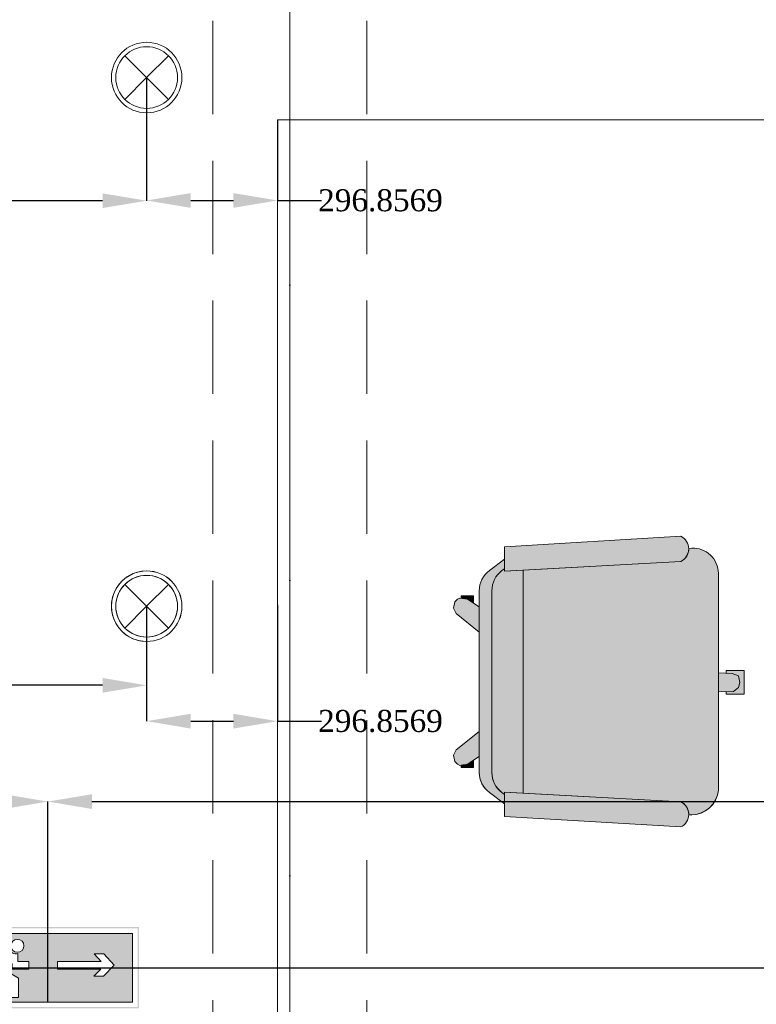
# Model space of a CAD drawing. Header units: inches. Extents: x -78787 to 29484, y -9517 to 23232.
# Tile 212 of 256: x 13718 to 15390, y 2560 to 4795. Entities that reach past the tile are written whole.
import ezdxf
from ezdxf.enums import TextEntityAlignment as Align

# ---------------------------------------------------------------- set-up
doc = ezdxf.new("R2010")
doc.units = ezdxf.units.IN
doc.header["$MEASUREMENT"] = 0
doc.linetypes.add('Dot & Dashed', pattern=[670.277762, 317.5, -176.388889, 0, -176.388874])
doc.linetypes.add('Hidden', pattern=[317.5, 211.666667, -105.833333])
for name, color, linetype in [('- ავარიული განათება', 7, 'Continuous'), ('- განათება', 7, 'Continuous'), ('- საშტეფცელო როზეტები', 7, 'Continuous'), ('Structural - Bearing', 7, 'Continuous'), ('Structural - Grid', 7, 'Continuous')]:
    doc.layers.add(name, color=color, linetype=linetype)
for name, color, linetype, lineweight, true_color in [('2D Drafting - General_Pen_No__102', 7, 'Continuous', 13, 0xcccccc), ('2D Drafting - General_Pen_No__161', 7, 'Continuous', 13, 0x6a6a6a), ('New_2D Drafting - General_Pen_No__161', 7, 'Continuous', 13, 0x6a6a6a), ('New_Interior - Lamp_Pen_No__77', 7, 'Continuous', 20, 0xffeb28), ('Structural - Bearing_Pen_No__102', 7, 'Continuous', 13, 0xcccccc), ('Structural - Grid_Pen_No__81', 7, 'Continuous', 20, 0x6a6a6a)]:
    doc.layers.add(name, color=color, linetype=linetype, lineweight=lineweight, true_color=true_color)
doc.layers.add('New_Drawing & Figure_Pen_No__1', color=7, linetype='Continuous', lineweight=13)
doc.styles.add('GENERATED_STYLE_2', font='txt')
doc.styles.get("Standard").update_dxf_attribs({"font": 'arial.ttf'})
doc.dimstyles.get("Standard").update_dxf_attribs({"dimtxt": 0.18, "dimasz": 0.18, "dimexe": 0.18, "dimexo": 0.0625, "dimgap": 0.09, "dimtad": 0, "dimtih": 1, "dimtoh": 1, "dimdec": 4, "dimzin": 0, "dimdsep": 46, "dimtxsty": 'Standard', "dimcen": 0.09, "dimadec": 0, "dimazin": 0, "dimtfac": 1, "dimtdec": 4, "dimtofl": 0, "dimtmove": 0, "dimatfit": 3, "dimfxl": 1, "dimtolj": 1, "dimtzin": 0, "dimarcsym": 0})

# ---------------------------------------------------------------- blocks, each defined once
blk = doc.blocks.new('Standard grid marker_2')
at = {"layer": 'Structural - Grid_Pen_No__81', "color": 251, "linetype": 'Continuous', "lineweight": 20, "true_color": 0x6a6a6a}
blk.add_line((1000, 0), (27734.9, 0), dxfattribs=at)
at = {"layer": 'Structural - Grid_Pen_No__81', "color": 251, "lineweight": 20, "true_color": 0x6a6a6a, "style": 'GENERATED_STYLE_2'}
for tag, p in [('AC_MarkerText_1_0', (-1.5, -46.7)), ('AC_MarkerText_1_1', (28933.4, -46.7))]:
    blk.add_attdef(tag, text='', height=100, rotation=270, dxfattribs=at).set_placement(p, align=Align.TOP_CENTER)
blk = doc.blocks.new('Beam_3', base_point=(-11008.8, 14663))
at = {"layer": 'Structural - Bearing_Pen_No__102', "color": 254, "linetype": 'Dot & Dashed', "lineweight": 13, "true_color": 0xcccccc}
blk.add_line((-11008.8, 14663), (-11008.8, 39096.2), dxfattribs=at)
at = {"layer": 'Structural - Bearing_Pen_No__102', "color": 254, "linetype": 'Hidden', "lineweight": 13, "true_color": 0xcccccc}
for p, q in [((-11183.8, 20838), (-11183.8, 26488)), ((-10833.8, 20838), (-10833.8, 26488))]:
    blk.add_line(p, q, dxfattribs=at)
blk = doc.blocks.new('Recessed Spot')
at = {"layer": 'New_Interior - Lamp_Pen_No__77', "color": 2, "linetype": 'Continuous', "lineweight": 20, "true_color": 0xffeb28}
for q in [(-49.5, 49.5), (49.5, 49.5), (-49.5, -49.5), (49.5, -49.5)]:
    blk.add_line((0, 0), q, dxfattribs=at)
at = {"layer": 'New_Interior - Lamp_Pen_No__77', "color": 2, "linetype": 'Continuous', "lineweight": 20, "true_color": 0xffeb28, "flags": 128}
blk.add_lwpolyline([(80, 0, 1), (-80, 0, 1)], format="xyb", close=True, dxfattribs=at)
at = {"layer": 'New_Interior - Lamp_Pen_No__77', "color": 2, "linetype": 'Continuous', "lineweight": 20, "true_color": 0xffeb28}
blk.add_circle((0, 0), 70, dxfattribs=at)
blk = doc.blocks.new('*D916')
at = {"layer": '- განათება', "color": 0, "lineweight": -2, "transparency": 16777216}
for p, q in [((12705.9, 4663.9), (12705.9, 4384.2)), ((14005.9, 4663.9), (14005.9, 4384.2)), ((12805.9, 4384.4), (13264.5, 4384.4)), ((13905.9, 4384.4), (13563.8, 4384.4))]:
    blk.add_line(p, q, dxfattribs=at)
at = {"layer": '- განათება', "color": 0, "transparency": 16777216}
for points in [[(12805.9, 4401), (12805.9, 4367.7), (12705.9, 4384.4)], [(13905.9, 4401), (13905.9, 4367.7), (14005.9, 4384.4)]]:
    blk.add_solid(points, dxfattribs=at)
at = {"layer": 'Defpoints', "color": 0, "transparency": 16777216}
for p in [(12705.9, 4664), (14005.9, 4664), (14005.9, 4384.4)]:
    blk.add_point(p, dxfattribs=at)
at = {"layer": '- განათება', "color": 0, "transparency": 16777216, "insert": (13414.1, 4384.4), "char_height": 50, "attachment_point": 5}
blk.add_mtext('\\A1;{\\fSylfaen|b0|i0|c0|p18;1300.0000}', dxfattribs=at)
blk = doc.blocks.new('*D927')
at = {"layer": '- განათება', "color": 0, "lineweight": -2, "transparency": 16777216}
for p, q in [((12705.9, 3463.9), (12705.9, 3284.2)), ((14005.9, 3463.9), (14005.9, 3284.2)), ((12805.9, 3284.4), (13264.5, 3284.4)), ((13905.9, 3284.4), (13563.8, 3284.4))]:
    blk.add_line(p, q, dxfattribs=at)
at = {"layer": '- განათება', "color": 0, "transparency": 16777216}
for points in [[(12805.9, 3301), (12805.9, 3267.7), (12705.9, 3284.4)], [(13905.9, 3301), (13905.9, 3267.7), (14005.9, 3284.4)]]:
    blk.add_solid(points, dxfattribs=at)
at = {"layer": 'Defpoints', "color": 0, "transparency": 16777216}
for p in [(12705.9, 3464), (14005.9, 3464), (14005.9, 3284.4)]:
    blk.add_point(p, dxfattribs=at)
at = {"layer": '- განათება', "color": 0, "transparency": 16777216, "insert": (13414.1, 3284.4), "char_height": 50, "attachment_point": 5}
blk.add_mtext('\\A1;{\\fSylfaen|b0|i0|c0|p18;1300.0000}', dxfattribs=at)
blk = doc.blocks.new('*D928')
at = {"layer": '- განათება', "color": 0, "lineweight": -2, "transparency": 16777216}
for p, q in [((14302.8, 3467.4), (14302.8, 3202.8)), ((14005.9, 3463.9), (14005.9, 3202.8)), ((14105.9, 3203), (14202.8, 3203)), ((14302.8, 3203), (14402.8, 3203))]:
    blk.add_line(p, q, dxfattribs=at)
at = {"layer": '- განათება', "color": 0, "transparency": 16777216}
for points in [[(14105.9, 3219.7), (14105.9, 3186.3), (14005.9, 3203)], [(14202.8, 3219.7), (14202.8, 3186.3), (14302.8, 3203)]]:
    blk.add_solid(points, dxfattribs=at)
at = {"layer": 'Defpoints', "color": 0, "transparency": 16777216}
for p in [(14302.8, 3467.5), (14005.9, 3464), (14302.8, 3203)]:
    blk.add_point(p, dxfattribs=at)
at = {"layer": '- განათება', "color": 0, "transparency": 16777216, "insert": (14536.8, 3203), "char_height": 50, "attachment_point": 5}
blk.add_mtext('\\A1;{\\fSylfaen|b0|i0|c0|p18;296.8569}', dxfattribs=at)
blk = doc.blocks.new('*D931')
at = {"layer": '- განათება', "color": 0, "lineweight": -2, "transparency": 16777216}
for p, q in [((14005.9, 4663.9), (14005.9, 4384.7)), ((14302.8, 4567.8), (14302.8, 4384.7)), ((14105.9, 4384.9), (14202.8, 4384.9)), ((14302.8, 4384.9), (14402.8, 4384.9))]:
    blk.add_line(p, q, dxfattribs=at)
at = {"layer": '- განათება', "color": 0, "transparency": 16777216}
for points in [[(14105.9, 4401.6), (14105.9, 4368.2), (14005.9, 4384.9)], [(14202.8, 4401.6), (14202.8, 4368.2), (14302.8, 4384.9)]]:
    blk.add_solid(points, dxfattribs=at)
at = {"layer": 'Defpoints', "color": 0, "transparency": 16777216}
for p in [(14005.9, 4664), (14302.8, 4567.9), (14302.8, 4384.9)]:
    blk.add_point(p, dxfattribs=at)
at = {"layer": '- განათება', "color": 0, "transparency": 16777216, "insert": (14536.8, 4384.9), "char_height": 50, "attachment_point": 5}
blk.add_mtext('\\A1;{\\fSylfaen|b0|i0|c0|p18;296.8569}', dxfattribs=at)
blk = doc.blocks.new('*D1303')
at = {"layer": '- საშტეფცელო როზეტები', "color": 0, "lineweight": -2, "transparency": 16777216}
for p, q in [((14505.9, 5468.3), (14505.9, 5231.9)), ((14605.9, 5232), (15067.2, 5232)), ((16021.3, 5232), (15366.2, 5232)), ((16121.3, 4071.1), (16121.3, 5232.2))]:
    blk.add_line(p, q, dxfattribs=at)
at = {"layer": '- საშტეფცელო როზეტები', "color": 0, "transparency": 16777216}
for points in [[(14605.9, 5248.7), (14605.9, 5215.4), (14505.9, 5232)], [(16021.3, 5248.7), (16021.3, 5215.4), (16121.3, 5232)]]:
    blk.add_solid(points, dxfattribs=at)
at = {"layer": 'Defpoints', "color": 0, "transparency": 16777216}
for p in [(14505.9, 5468.4), (14505.9, 5232), (16121.3, 4071.1)]:
    blk.add_point(p, dxfattribs=at)
at = {"layer": '- საშტეფცელო როზეტები', "color": 0, "transparency": 16777216, "insert": (15216.7, 5232), "char_height": 50, "attachment_point": 5}
blk.add_mtext('\\A1;{\\fSylfaen|b0|i0|c0|p18;1615.3389}', dxfattribs=at)
blk = doc.blocks.new('*D1304')
at = {"layer": '- საშტეფცელო როზეტები', "color": 0, "lineweight": -2, "transparency": 16777216}
for p, q in [((14506, 5468.4), (16784.9, 5468.4)), ((16784.7, 5368.4), (16784.7, 4806.4)), ((16784.7, 4171.1), (16784.7, 4755)), ((16121.3, 4071.1), (16784.9, 4071.1))]:
    blk.add_line(p, q, dxfattribs=at)
at = {"layer": '- საშტეფცელო როზეტები', "color": 0, "transparency": 16777216}
for points in [[(16768.1, 5368.4), (16801.4, 5368.4), (16784.7, 5468.4)], [(16768.1, 4171.1), (16801.4, 4171.1), (16784.7, 4071.1)]]:
    blk.add_solid(points, dxfattribs=at)
at = {"layer": 'Defpoints', "color": 0, "transparency": 16777216}
for p in [(14505.9, 5468.4), (16784.7, 5468.4), (16121.3, 4071.1)]:
    blk.add_point(p, dxfattribs=at)
at = {"layer": '- საშტეფცელო როზეტები', "color": 0, "transparency": 16777216, "insert": (16784.7, 4780.7), "char_height": 50, "attachment_point": 5}
blk.add_mtext('\\A1;{\\fSylfaen|b0|i0|c0|p18;1397.2708}', dxfattribs=at)
blk = doc.blocks.new('ექსიტიი')
at = {"layer": '- ავარიული განათება', "linetype": 'Continuous', "lineweight": 35}
h = blk.add_hatch(color=7, dxfattribs=at)
h.paths.add_polyline_path([(-16445, -14820.3), (-15390.6, -14820.3), (-15390.6, -14349.4), (-16445, -14349.4)])
h.paths.add_polyline_path([(-15397.3, -14813.4), (-16437.8, -14813.4), (-16437.8, -14356.3), (-15397.3, -14356.3)], flags=0)
at = {"layer": '- ავარიული განათება', "transparency": 33554687}
h = blk.add_hatch(color=3, dxfattribs=at)
h.dxf.hatch_style = 1
h.paths.add_polyline_path([(-16408.1, -14386.1), (-16408.1, -14784.7), (-15427.6, -14784.7), (-15427.6, -14386.1)])
h.paths.add_polyline_path([(-15863, -14548.3), (-15610.3, -14548.3), (-15649.7, -14504.6), (-15594.1, -14504.6), (-15533.9, -14570.2), (-15596.7, -14635.1), (-15651.9, -14635.1), (-15610.8, -14592.8), (-15863, -14592.8)], flags=16)
h.paths.add_polyline_path([(-16057.2, -14458.4, -1), (-16131.7, -14458.4, -1)], flags=16)
h.paths.add_polyline_path([(-16028.8, -14548.3), (-16028.8, -14592.8), (-16141.3, -14592.8), (-16149.6, -14609.7), (-16089.2, -14646.5), (-16089.2, -14757.7), (-16132.6, -14757.7), (-16132.6, -14671.1), (-16180.7, -14638.2), (-16180.7, -14711.9), (-16310.3, -14711.9), (-16310.3, -14670.1), (-16224.8, -14670.1), (-16224.8, -14569.8), (-16267.9, -14544.8), (-16223.4, -14468.8), (-16141.5, -14468.8, 0.505536), (-16092.1, -14502.8), (-16092.1, -14548.3)], flags=16)
at = {"layer": '- ავარიული განათება', "color": 7, "linetype": 'Continuous', "lineweight": 13}
for p, q in [((-15427.6, -14386.1), (-16408.1, -14386.1)), ((-16408.1, -14386.1), (-16408.1, -14784.7)), ((-15427.6, -14784.7), (-15427.6, -14386.1)), ((-16223.4, -14468.8), (-16267.9, -14544.8)), ((-16141.5, -14468.8), (-16223.4, -14468.8)), ((-16267.9, -14544.8), (-16233.3, -14564.8)), ((-16233.3, -14564.8), (-16200.4, -14503)), ((-16180, -14508.6), (-16224.8, -14591.8)), ((-16200.4, -14503), (-16180, -14508.6)), ((-16092.1, -14548.3), (-16092.1, -14502.8)), ((-16028.8, -14548.3), (-16092.1, -14548.3)), ((-16028.8, -14592.8), (-16028.8, -14548.3)), ((-15610.3, -14548.3), (-15863, -14548.3)), ((-15863, -14548.3), (-15863, -14592.8)), ((-15594.1, -14504.6), (-15649.7, -14504.6)), ((-15649.7, -14504.6), (-15610.3, -14548.3)), ((-15533.9, -14570.2), (-15594.1, -14504.6)), ((-16224.8, -14591.8), (-16224.8, -14670.1)), ((-16149.6, -14609.7), (-16126, -14561.5)), ((-16126, -14561.5), (-16126, -14592.8)), ((-16126, -14592.8), (-16028.8, -14592.8)), ((-15863, -14592.8), (-15610.8, -14592.8)), ((-15610.8, -14592.8), (-15651.9, -14635.1)), ((-15596.7, -14635.1), (-15533.9, -14570.2)), ((-16180.7, -14711.9), (-16180.7, -14638.2)), ((-16180.7, -14638.2), (-16132.6, -14671.1)), ((-16089.2, -14646.5), (-16149.6, -14609.7)), ((-16089.2, -14757.7), (-16089.2, -14646.5)), ((-15651.9, -14635.1), (-15596.7, -14635.1)), ((-16224.8, -14670.1), (-16310.3, -14670.1)), ((-16310.3, -14670.1), (-16310.3, -14711.9)), ((-16310.3, -14711.9), (-16180.7, -14711.9)), ((-16132.6, -14671.1), (-16132.6, -14757.7)), ((-16132.6, -14757.7), (-16089.2, -14757.7)), ((-16408.1, -14784.7), (-15427.6, -14784.7))]:
    blk.add_line(p, q, dxfattribs=at)
for centre, start, end in [((-16094.5, -14458.4), 360, 180), ((-16104.3, -14467.6), 181.7955, 289.0684), ((-16094.5, -14458.4), 180, 0)]:
    blk.add_arc(centre, 37.2, start, end, dxfattribs=at)
blk = doc.blocks.new('AVARIULI GANATEBA')
at = {"layer": '- განათება', "color": 3, "linetype": 'Continuous', "lineweight": 20}
for q in [(-49.5, 49.5), (49.5, 49.5), (-49.5, -49.5), (49.5, -49.5)]:
    blk.add_line((0, 0), q, dxfattribs=at)
for major_axis, start_param, end_param in [((56.6, 56.6), 0.785398, 3.926991), ((-49.5, 49.5), 2.356194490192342, 8.639379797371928), ((56.6, 56.6), 3.926991, 7.068583)]:
    blk.add_ellipse((0, 0), major_axis=major_axis, ratio=1, start_param=start_param, end_param=end_param, dxfattribs=at)
blk = doc.blocks.new('*D1352')
at = {"layer": '- ავარიული განათება', "color": 0, "lineweight": -2, "transparency": 16777216}
for p, q in [((7673.5, 2565.3), (7673.5, 3020.7)), ((7773.5, 3020.5), (10526.1, 3020.5)), ((13681.8, 3020.5), (10828.9, 3020.5)), ((13781.8, 2565.3), (13781.8, 3020.7))]:
    blk.add_line(p, q, dxfattribs=at)
at = {"layer": '- ავარიული განათება', "color": 0, "transparency": 16777216}
for points in [[(7773.5, 3037.2), (7773.5, 3003.8), (7673.5, 3020.5)], [(13681.8, 3037.2), (13681.8, 3003.8), (13781.8, 3020.5)]]:
    blk.add_solid(points, dxfattribs=at)
at = {"layer": 'Defpoints', "color": 0, "transparency": 16777216}
for p in [(13781.8, 3020.5), (7673.5, 2565.3), (13781.8, 2565.3)]:
    blk.add_point(p, dxfattribs=at)
at = {"layer": '- ავარიული განათება', "color": 0, "transparency": 16777216, "insert": (10677.5, 3020.5), "char_height": 50, "attachment_point": 5}
blk.add_mtext('\\A1;{\\fSylfaen|b0|i0|c0|p18;6108.3482}', dxfattribs=at)
blk = doc.blocks.new('*D1353')
at = {"layer": '- ავარიული განათება', "color": 0, "lineweight": -2, "transparency": 16777216}
for p, q in [((13781.8, 2565.3), (13781.8, 3020.7)), ((13881.8, 3020.5), (16686.1, 3020.5)), ((19705.9, 3020.5), (16990.9, 3020.5)), ((19805.9, 2825), (19805.9, 3020.7))]:
    blk.add_line(p, q, dxfattribs=at)
at = {"layer": '- ავარიული განათება', "color": 0, "transparency": 16777216}
for points in [[(13881.8, 3037.2), (13881.8, 3003.8), (13781.8, 3020.5)], [(19705.9, 3037.2), (19705.9, 3003.8), (19805.9, 3020.5)]]:
    blk.add_solid(points, dxfattribs=at)
at = {"layer": 'Defpoints', "color": 0, "transparency": 16777216}
for p in [(19805.9, 3020.5), (19805.9, 2824.9), (13781.8, 2565.3)]:
    blk.add_point(p, dxfattribs=at)
at = {"layer": '- ავარიული განათება', "color": 0, "transparency": 16777216, "insert": (16838.5, 3020.5), "char_height": 50, "attachment_point": 5}
blk.add_mtext('\\A1;{\\fSylfaen|b0|i0|c0|p18;6024.0454}', dxfattribs=at)

msp = doc.modelspace()

# ---------------------------------------------------------------- hatches: boundary and pattern name
at = {"layer": '2D Drafting - General_Pen_No__102', "linetype": 'Continuous', "lineweight": 0, "true_color": 0x999999}
for points in [[(14818.2336, 3543.46114), (15218.49805, 3565.69805, 0.6387631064), (15218.4976, 3622.84089), (14818.23363, 3599.01685)], [(15242.17395, 2990.097, 0.3820752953), (15303.94784, 3046.45126), (15303.94784, 3538.61117, 0.4305604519), (15243.6359, 3595.66608), (15236.73189, 3595.28251, -0.3008761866), (15218.49805, 3565.69805), (14860.87102, 3545.82989), (14861.11257, 3039.83833), (15218.49625, 3019.98359, -0.3008724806), (15236.73011, 2990.39956)], [(14818.23178, 3015.23653), (14818.23178, 3036.66555), (14812.51971, 3040.94917, -0.2339896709), (14789.66217, 3086.21218), (14789.66217, 3499.01686, -0.2360732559), (14812.52023, 3544.73183), (14818.2336, 3549.01686), (14818.23361, 3570.44542), (14783.94806, 3544.73127, 0.2360689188), (14761.09075, 3499.01687), (14761.09074, 3462.56041), (14761.09076, 3405.32932), (14761.09071, 3087.11291, 0.2381394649), (14783.94646, 3040.95054)], [(14818.23178, 3042.22061), (14861.11257, 3039.83833), (14860.87102, 3545.82989), (14818.2336, 3543.46114), (14818.2336, 3549.01686), (14812.52023, 3544.73183, 0.2360732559), (14789.66217, 3499.01686), (14789.66217, 3087.11801, 0.2381735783), (14812.51971, 3040.94917), (14818.23178, 3036.66555)], [(14734.667, 3479.65813), (14747.81833, 3471.14845), (14747.81833, 3487.22229), (14720.05442, 3487.22229), (14720.05442, 3482.09356)], [(14708.36435, 3447.51044), (14761.09074, 3405.32934), (14761.09074, 3462.56041), (14734.667, 3479.65813), (14717.1319, 3482.58064), (14711.28687, 3479.65813), (14705.44184, 3473.81309), (14702.51932, 3459.20051)], [(15338.29016, 3270.61234), (15349.98023, 3279.37989), (15352.90274, 3291.06996), (15349.98023, 3305.68254), (15335.36765, 3311.52757), (15303.94784, 3312.83673), (15303.94784, 3269.23865)], [(15321.3869, 3264.13355), (15362.51926, 3264.13355), (15362.51926, 3318.00637), (15321.3869, 3318.00637), (15321.3869, 3312.1101), (15335.36765, 3311.52757), (15349.98023, 3305.68254), (15352.90274, 3291.06996), (15349.98023, 3279.37989), (15338.29016, 3270.61234), (15321.3869, 3269.93621)], [(14717.1319, 3102.6535), (14734.667, 3105.57602), (14761.09071, 3122.67372), (14761.09072, 3179.9048), (14708.36435, 3137.7237), (14702.51932, 3126.03364), (14705.44184, 3111.42105), (14711.28687, 3105.57602)], [(14720.05442, 3098.01186), (14747.81833, 3098.01186), (14747.81833, 3114.0857), (14734.667, 3105.57602), (14720.05442, 3103.14059)], [(14818.23178, 2986.6651), (15218.49581, 2962.84075, 0.6387631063), (15218.49625, 3019.98359), (14818.23178, 3042.22061)]]:
    msp.add_hatch(color=253, dxfattribs=at).paths.add_polyline_path(points)

# ---------------------------------------------------------------- linework, layer by layer
at = {"layer": '- ავარიული განათება', "color": 3}
msp.add_lwpolyline([(2004, 2643.35514), (19725.10554, 2643.35514)], dxfattribs=at)
at = {"layer": '- განათება', "color": 8, "linetype": 'Continuous', "lineweight": 15, "flags": 128}
msp.add_lwpolyline([(14302.78844, 717.01482), (14302.78844, 4567.87126), (17502.78822, 4567.87126), (17502.78822, 717.01482)], close=True, dxfattribs=at)
at = {"layer": '2D Drafting - General_Pen_No__161', "color": 251, "linetype": 'Continuous', "lineweight": 13, "true_color": 0x6a6a6a, "flags": 128}
for points in [[(14818.2336, 3543.46114), (15218.49805, 3565.69805, 0.6387631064), (15218.4976, 3622.84089), (14818.23363, 3599.01685)], [(15242.17395, 2990.097, 0.3820752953), (15303.94784, 3046.45126), (15303.94784, 3538.61117, 0.4305604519), (15243.6359, 3595.66608), (15236.73189, 3595.28251, -0.3008761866), (15218.49805, 3565.69805), (14860.87102, 3545.82989), (14861.11257, 3039.83833), (15218.49625, 3019.98359, -0.3008724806), (15236.73011, 2990.39956)], [(14818.23178, 3015.23653), (14818.23178, 3036.66555), (14812.51971, 3040.94917, -0.2339896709), (14789.66217, 3086.21218), (14789.66217, 3499.01686, -0.2360732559), (14812.52023, 3544.73183), (14818.2336, 3549.01686), (14818.23361, 3570.44542), (14783.94806, 3544.73127, 0.2360689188), (14761.09075, 3499.01687), (14761.09074, 3462.56041), (14761.09076, 3405.32932), (14761.09071, 3087.11291, 0.2381394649), (14783.94646, 3040.95054)], [(14818.23178, 3042.22061), (14861.11257, 3039.83833), (14860.87102, 3545.82989), (14818.2336, 3543.46114), (14818.2336, 3549.01686), (14812.52023, 3544.73183, 0.2360732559), (14789.66217, 3499.01686), (14789.66217, 3087.11801, 0.2381735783), (14812.51971, 3040.94917), (14818.23178, 3036.66555)], [(14818.23178, 2986.6651), (15218.49581, 2962.84075, 0.6387631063), (15218.49625, 3019.98359), (14818.23178, 3042.22061)]]:
    msp.add_lwpolyline(points, format="xyb", close=True, dxfattribs=at)
for points in [[(14734.667, 3479.65813), (14747.81833, 3471.14845), (14747.81833, 3487.22229), (14720.05442, 3487.22229), (14720.05442, 3482.09356)], [(14708.36435, 3447.51044), (14761.09074, 3405.32934), (14761.09074, 3462.56041), (14734.667, 3479.65813), (14717.1319, 3482.58064), (14711.28687, 3479.65813), (14705.44184, 3473.81309), (14702.51932, 3459.20051)], [(15338.29016, 3270.61234), (15349.98023, 3279.37989), (15352.90274, 3291.06996), (15349.98023, 3305.68254), (15335.36765, 3311.52757), (15303.94784, 3312.83673), (15303.94784, 3269.23865)], [(15321.3869, 3264.13355), (15362.51926, 3264.13355), (15362.51926, 3318.00637), (15321.3869, 3318.00637), (15321.3869, 3312.1101), (15335.36765, 3311.52757), (15349.98023, 3305.68254), (15352.90274, 3291.06996), (15349.98023, 3279.37989), (15338.29016, 3270.61234), (15321.3869, 3269.93621)], [(14717.1319, 3102.6535), (14734.667, 3105.57602), (14761.09071, 3122.67372), (14761.09072, 3179.9048), (14708.36435, 3137.7237), (14702.51932, 3126.03364), (14705.44184, 3111.42105), (14711.28687, 3105.57602)], [(14720.05442, 3098.01186), (14747.81833, 3098.01186), (14747.81833, 3114.0857), (14734.667, 3105.57602), (14720.05442, 3103.14059)]]:
    msp.add_lwpolyline(points, close=True, dxfattribs=at)
at = {"layer": 'New_2D Drafting - General_Pen_No__161', "color": 251, "linetype": 'Continuous', "lineweight": 13, "true_color": 0x6a6a6a}
for p, q in [((15218.49602, 3622.84079), (14818.23363, 3599.01685)), ((15218.49602, 3622.84079), (14818.23363, 3599.01685)), ((14818.23363, 3599.01685), (14818.2336, 3543.46114)), ((14818.23363, 3599.01685), (14818.2336, 3543.46114)), ((15243.63553, 3595.66597), (15236.73245, 3595.28254)), ((15243.63553, 3595.66597), (15236.73245, 3595.28254)), ((14783.94757, 3544.73109), (14818.23363, 3570.44543)), ((14783.94757, 3544.73109), (14818.23363, 3570.44543)), ((15218.49602, 3565.69794), (14818.2336, 3543.46114)), ((15218.49602, 3565.69794), (14818.2336, 3543.46114)), ((14812.519, 3544.73109), (14818.2336, 3549.01686)), ((14812.519, 3544.73109), (14818.2336, 3549.01686)), ((14860.87102, 3545.83017), (14861.11257, 3039.83833)), ((14860.87102, 3545.83017), (14861.11257, 3039.83833)), ((15303.94784, 3046.45126), (15303.94784, 3538.61117)), ((15303.94784, 3046.45126), (15303.94784, 3538.61117)), ((14720.05442, 3482.09356), (14720.05442, 3487.22229)), ((14720.05442, 3482.09356), (14720.05442, 3487.22229)), ((14761.09078, 3499.01686), (14761.09071, 3086.21729)), ((14761.09078, 3499.01686), (14761.09071, 3086.21729)), ((14789.66217, 3499.01686), (14789.66217, 3086.21218)), ((14789.66217, 3499.01686), (14789.66217, 3086.21218)), ((14702.51932, 3459.20051), (14705.44184, 3473.81309)), ((14702.51932, 3459.20051), (14705.44184, 3473.81309)), ((14705.44184, 3473.81309), (14711.28687, 3479.65813)), ((14705.44184, 3473.81309), (14711.28687, 3479.65813)), ((14711.28687, 3479.65813), (14717.1319, 3482.58064)), ((14711.28687, 3479.65813), (14717.1319, 3482.58064)), ((14717.1319, 3482.58064), (14734.667, 3479.65813)), ((14717.1319, 3482.58064), (14734.667, 3479.65813)), ((14734.667, 3479.65813), (14761.09077, 3462.56039)), ((14734.667, 3479.65813), (14761.09077, 3462.56039)), ((14708.36435, 3447.51044), (14702.51932, 3459.20051)), ((14708.36435, 3447.51044), (14702.51932, 3459.20051)), ((14761.09076, 3405.32932), (14708.36435, 3447.51044)), ((14761.09076, 3405.32932), (14708.36435, 3447.51044)), ((15335.36765, 3311.52757), (15303.94784, 3312.83673)), ((15335.36765, 3311.52757), (15303.94784, 3312.83673)), ((15321.3869, 3318.00637), (15321.3869, 3312.1101)), ((15362.30213, 3318.00637), (15321.3869, 3318.00637)), ((15321.3869, 3318.00637), (15321.3869, 3312.1101)), ((15362.30213, 3318.00637), (15321.3869, 3318.00637)), ((15349.98023, 3305.68254), (15335.36765, 3311.52757)), ((15349.98023, 3305.68254), (15335.36765, 3311.52757)), ((15362.51926, 3264.13355), (15362.51926, 3318.00637)), ((15362.51926, 3264.13355), (15362.51926, 3318.00637)), ((15352.90274, 3291.06996), (15349.98023, 3305.68254)), ((15352.90274, 3291.06996), (15349.98023, 3305.68254)), ((15349.98023, 3279.37989), (15352.90274, 3291.06996)), ((15349.98023, 3279.37989), (15352.90274, 3291.06996)), ((15303.94784, 3269.23865), (15338.29016, 3270.61234)), ((15303.94784, 3269.23865), (15338.29016, 3270.61234)), ((15321.3869, 3264.13355), (15321.3869, 3269.93621)), ((15321.3869, 3264.13355), (15321.3869, 3269.93621)), ((15362.30213, 3264.13355), (15321.3869, 3264.13355)), ((15362.30213, 3264.13355), (15321.3869, 3264.13355)), ((15338.29016, 3270.61234), (15349.98023, 3279.37989)), ((15338.29016, 3270.61234), (15349.98023, 3279.37989)), ((14761.09076, 3179.90483), (14708.36435, 3137.7237)), ((14761.09076, 3179.90483), (14708.36435, 3137.7237)), ((14708.36435, 3137.7237), (14702.51932, 3126.03364)), ((14708.36435, 3137.7237), (14702.51932, 3126.03364)), ((14702.51932, 3126.03364), (14705.44184, 3111.42105)), ((14702.51932, 3126.03364), (14705.44184, 3111.42105)), ((14705.44184, 3111.42105), (14711.28687, 3105.57602)), ((14705.44184, 3111.42105), (14711.28687, 3105.57602)), ((14734.667, 3105.57602), (14761.09077, 3122.67375)), ((14734.667, 3105.57602), (14761.09077, 3122.67375)), ((14711.28687, 3105.57602), (14717.1319, 3102.6535)), ((14711.28687, 3105.57602), (14717.1319, 3102.6535)), ((14717.1319, 3102.6535), (14734.667, 3105.57602)), ((14717.1319, 3102.6535), (14734.667, 3105.57602)), ((14720.05442, 3103.14059), (14720.05442, 3098.01186)), ((14720.05442, 3103.14059), (14720.05442, 3098.01186)), ((14783.94572, 3040.95064), (14818.23178, 3015.23653)), ((14783.94572, 3040.95064), (14818.23178, 3015.23653)), ((14812.5175, 3040.95082), (14818.23213, 3036.66528)), ((14812.5175, 3040.95082), (14818.23213, 3036.66528)), ((15218.49423, 3019.9837), (14818.23178, 3042.22061)), ((14818.23178, 2986.6651), (14818.23178, 3042.22061)), ((15218.49423, 3019.9837), (14818.23178, 3042.22061)), ((14818.23178, 2986.6651), (14818.23178, 3042.22061)), ((15218.49423, 2962.84085), (14818.23178, 2986.6651)), ((15218.49423, 2962.84085), (14818.23178, 2986.6651)), ((15243.63374, 2990.01587), (15236.73065, 2990.39953)), ((15243.63374, 2990.01587), (15236.73065, 2990.39953))]:
    msp.add_line(p, q, dxfattribs=at)
at = {"layer": 'New_2D Drafting - General_Pen_No__161', "color": 251, "linetype": 'Continuous', "lineweight": 13, "true_color": 0x6a6a6a, "flags": 128}
for points in [[(14720.05442, 3487.22229), (14747.81833, 3487.22229), (14747.81833, 3471.14845)], [(14720.05442, 3487.22229), (14747.81833, 3487.22229), (14747.81833, 3471.14845)], [(14720.05442, 3098.01186), (14747.81833, 3098.01186), (14747.81833, 3114.0857)], [(14720.05442, 3098.01186), (14747.81833, 3098.01186), (14747.81833, 3114.0857)]]:
    msp.add_lwpolyline(points, dxfattribs=at)
at = {"layer": 'New_Drawing & Figure_Pen_No__1', "color": 7, "linetype": 'Continuous', "lineweight": 13}
for centre, radius, start, end in [((15205.25836, 3594.26937), 31.48983, 294.862106, 65.137861), ((15205.25836, 3594.26937), 31.48983, 294.862106, 65.137861), ((15246.80499, 3538.61117), 57.14285, 359.999977, 93.17984), ((15246.80499, 3538.61117), 57.14285, 359.999977, 93.17984), ((14818.2336, 3499.01686), 57.14285, 126.869873, 179.999969), ((14818.2336, 3499.01686), 57.14285, 126.869873, 179.999969), ((14846.80503, 3499.01686), 57.14285, 126.869873, 179.999969), ((14846.80503, 3499.01686), 57.14285, 126.869873, 179.999969), ((14818.2318, 3086.66509), 57.14285, 179.999969, 233.130081), ((14818.2318, 3086.66509), 57.14285, 179.999969, 233.130081), ((14846.80323, 3086.66509), 57.14285, 179.999969, 233.130081), ((14846.80323, 3086.66509), 57.14285, 179.999969, 233.130081), ((15241.57, 3052.79354), 62.69944, 268.9893349, 354.19439411), ((15241.57, 3052.79354), 62.69944, 268.9893349, 354.19439411), ((15205.25657, 2991.41227), 31.48983, 294.862106, 65.137861), ((15205.25657, 2991.41227), 31.48983, 294.862106, 65.137861)]:
    msp.add_arc(centre, radius, start, end, dxfattribs=at)

# ---------------------------------------------------------------- block references
at = {"layer": '- ავარიული განათება', "xscale": 0.3916661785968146, "yscale": 0.3916661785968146, "zscale": 0.3916661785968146}
msp.add_blockref('ექსიტიი', (20016.33095, 8355.96128), dxfattribs=at)
at = {"layer": '- განათება', "color": 2, "linetype": 'Continuous', "lineweight": 20, "true_color": 0xffeb28, "zscale": 1000}
msp.add_blockref('Recessed Spot', (14005.93152, 4663.9634), dxfattribs=at)
at = {"layer": '- განათება', "color": 1}
msp.add_blockref('AVARIULI GANATEBA', (14005.93152, 3463.9634), dxfattribs=at)
at = {"layer": '- განათება', "color": 3, "linetype": 'Continuous', "lineweight": 20, "zscale": 1000}
msp.add_blockref('Recessed Spot', (14005.93152, 3463.9634), dxfattribs=at)
at = {"layer": 'Structural - Bearing', "color": 254, "lineweight": 13, "true_color": 0xcccccc}
msp.add_blockref('Beam_3', (14330.93152, -6356.64486), dxfattribs=at)
at = {"layer": 'Structural - Grid', "color": 8, "linetype": 'Continuous', "lineweight": 15, "zscale": 1000, "rotation": 90}
msp.add_blockref('Standard grid marker_2', (14330.93152, -9316.57065), dxfattribs=at)

# ---------------------------------------------------------------- dimensions: what is measured, and where the dimension line sits
at = {"layer": '- ავარიული განათება', "color": 1}
for base, p1, p2, picture, middle in [((13781.83241, 3020.5), (7673.48419, 2565.27889), (13781.83241, 2565.27889), '*D1352', (10677.5, 3020.5)), ((19805.8777601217, 3020.5), (13781.8324099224, 2565.2788862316), (19805.8777601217, 2824.8980798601), '*D1353', (16838.5, 3020.5))]:
    dim = msp.add_linear_dim(base=base, p1=p1, p2=p2, text='{\\fSylfaen|b0|i0|c0|p18;<>}', dimstyle='Standard', override={"dimtxt": 50, "dimasz": 100}, dxfattribs=at)
    dim.commit()
    dim.dimension.update_dxf_attribs({"geometry": picture, "text_midpoint": middle, "dimtype": 160})
at = {"layer": '- განათება', "color": 1}
for base, p1, p2, picture, middle in [((14005.93152, 4384.38), (12705.93152, 4663.9634), (14005.93152, 4663.9634), '*D916', (13414.12999, 4384.38)), ((14302.78844, 4384.88352), (14005.93152, 4663.9634), (14302.78844, 4567.87126), '*D931', (14536.79564, 4384.88352)), ((14302.78844, 3203.01006), (14005.93152, 3463.9634), (14302.78844, 3467.5), '*D928', (14536.79564, 3203.01006)), ((14005.93152, 3284.38), (12705.93152, 3463.9634), (14005.93152, 3463.9634), '*D927', (13414.12999, 3284.38))]:
    dim = msp.add_linear_dim(base=base, p1=p1, p2=p2, text='{\\fSylfaen|b0|i0|c0|p18;<>}', dimstyle='Standard', override={"dimtxt": 50, "dimasz": 100}, dxfattribs=at)
    dim.commit()
    dim.dimension.update_dxf_attribs({"geometry": picture, "text_midpoint": middle, "dimtype": 160})
at = {"layer": '- საშტეფცელო როზეტები', "color": 1}
for base, angle, picture, middle in [((14505.93152, 5232.04085), 180, '*D1303', (15216.70835, 5232.04085)), ((16784.72841, 5468.35514), 90, '*D1304', (16784.72841, 4780.69097))]:
    dim = msp.add_linear_dim(base=base, p1=(16121.2704, 4071.0843), p2=(14505.93152, 5468.35514), angle=angle, text='{\\fSylfaen|b0|i0|c0|p18;<>}', dimstyle='Standard', override={"dimtxt": 50, "dimasz": 100}, dxfattribs=at)
    dim.commit()
    dim.dimension.update_dxf_attribs({"geometry": picture, "text_midpoint": middle, "dimtype": 160})

doc.saveas('drawing.dxf')
